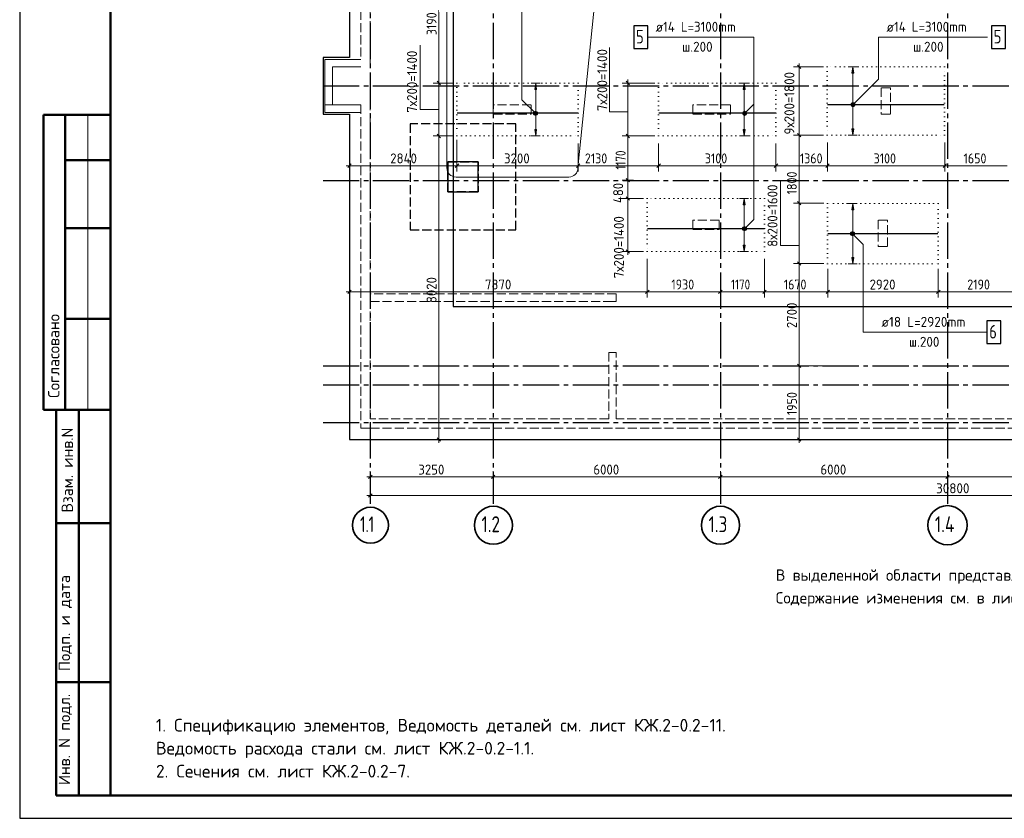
# Model space of a CAD drawing. Header units: millimetres. Extents: x 0 to 50400, y 0 to 35640.
# Tile 1 of 8: x 0 to 26019, y 0 to 21112. Entities that reach past the tile are written whole.
import ezdxf

# ---------------------------------------------------------------- set-up
doc = ezdxf.new("R2010")
doc.units = ezdxf.units.MM
for name, pattern in [('______2', [324, 240, -84]), ('______5', [1320, 960, -120, 120, -120]), ('______9', [120, 0, -120])]:
    doc.linetypes.add(name, pattern=pattern)
for name, color, linetype, lineweight in [('Standard', 7, 'Continuous', 25), ('ДОП Верх по Х', 7, 'Continuous', 25), ('ЖБ Лента фундамента под плитной частью', 52, 'Continuous', 50), ('ЖБ Пилон', 7, 'Continuous', 35), ('ЖБ Плита Фундамента верхний уровень', 7, 'Continuous', 35), ('ЖБ Стена верхний уровень', 7, 'Continuous', 35), ('Общий01', 7, 'Continuous', 13), ('Позиционная метка линия выноска', 7, 'Continuous', 13), ('Позиционная метка номер позиции', 7, 'Continuous', 13), ('Размерная линия_ общее', 7, 'Continuous', 13), ('Тени', 7, 'Continuous', 13)]:
    doc.layers.add(name, color=color, linetype=linetype, lineweight=lineweight)
doc.layers.add('Оси', color=7, linetype='______5', lineweight=13, true_color=0x656565)
doc.styles.add('ISOCPEUR', font='txt')

msp = doc.modelspace()

# ---------------------------------------------------------------- hatches: boundary and pattern name
at = {"layer": 'ДОП Верх по Х', "linetype": 'Continuous', "lineweight": 13, "transparency": 33554687}
for points in [[(22038, 19694), (22014, 19862), (21990, 19694)], [(13661, 19269), (13637, 19437), (13613, 19269)], [(19167, 19269), (19143, 19437), (19119, 19269)], [(19167, 16219), (19143, 16387), (19119, 16219)], [(22038, 16086), (22014, 16254), (21990, 16086)]]:
    msp.add_hatch(color=7, dxfattribs=at).paths.add_polyline_path(points)
for points in [[(22038, 18230), (22014, 18062), (21990, 18230)], [(13661, 18205), (13637, 18037), (13613, 18205)], [(19167, 18205), (19143, 18037), (19119, 18205)], [(19167, 15155), (19143, 14987), (19119, 15155)], [(22038, 14822), (22014, 14654), (21990, 14822)]]:
    msp.add_hatch(color=7, dxfattribs=at).paths.add_polyline_path(points, flags=16)
at = {"layer": 'Позиционная метка номер позиции', "linetype": 'Continuous', "lineweight": 13, "transparency": 33554687}
for points in [[(21967, 18876), (22057, 18824), (21981, 18901)], [(21967, 18849), (22033, 18810), (21967, 18876)], [(21967, 18876), (22033, 18810), (22057, 18824)], [(22005, 18810), (21967, 18849), (21981, 18824)], [(21967, 18849), (22005, 18810), (22033, 18810)], [(21981, 18901), (22071, 18849), (22005, 18914)], [(21981, 18901), (22057, 18824), (22071, 18849)], [(22005, 18914), (22071, 18849), (22071, 18876)], [(22005, 18914), (22071, 18876), (22033, 18914)], [(22033, 18914), (22071, 18876), (22057, 18901)], [(13593, 18599), (13645, 18689), (13579, 18624)], [(13579, 18624), (13645, 18689), (13617, 18689)], [(13579, 18624), (13617, 18689), (13579, 18651)], [(13579, 18651), (13617, 18689), (13593, 18676)], [(13593, 18599), (13669, 18676), (13645, 18689)], [(13617, 18585), (13669, 18676), (13593, 18599)], [(13617, 18585), (13683, 18651), (13669, 18676)], [(13645, 18585), (13683, 18651), (13617, 18585)], [(13645, 18585), (13683, 18624), (13683, 18651)], [(13683, 18624), (13645, 18585), (13669, 18599)], [(19107, 18651), (19197, 18599), (19120, 18676)], [(19107, 18624), (19172, 18585), (19107, 18651)], [(19107, 18651), (19172, 18585), (19197, 18599)], [(19145, 18585), (19107, 18624), (19120, 18599)], [(19107, 18624), (19145, 18585), (19172, 18585)], [(19120, 18676), (19210, 18624), (19145, 18689)], [(19120, 18676), (19197, 18599), (19210, 18624)], [(19145, 18689), (19210, 18624), (19210, 18651)], [(19145, 18689), (19210, 18651), (19172, 18689)], [(19172, 18689), (19210, 18651), (19197, 18676)], [(19101, 15601), (19191, 15549), (19115, 15626)], [(19115, 15626), (19205, 15574), (19140, 15639)], [(19115, 15626), (19191, 15549), (19205, 15574)], [(19140, 15639), (19205, 15574), (19205, 15601)], [(19140, 15639), (19205, 15601), (19167, 15639)], [(19167, 15639), (19205, 15601), (19191, 15626)], [(19101, 15574), (19167, 15535), (19101, 15601)], [(19101, 15601), (19167, 15535), (19191, 15549)], [(19140, 15535), (19101, 15574), (19115, 15549)], [(19101, 15574), (19140, 15535), (19167, 15535)], [(21956, 15468), (21994, 15506), (21970, 15492)], [(21994, 15506), (21956, 15468), (21956, 15440)], [(21994, 15506), (21956, 15440), (22022, 15506)], [(22022, 15506), (21956, 15440), (21970, 15416)], [(22022, 15506), (21970, 15416), (22046, 15492)], [(22046, 15492), (21970, 15416), (21994, 15402)], [(22046, 15492), (21994, 15402), (22060, 15468)], [(22060, 15468), (21994, 15402), (22022, 15402)], [(22060, 15468), (22022, 15402), (22060, 15440)], [(22060, 15440), (22022, 15402), (22046, 15416)]]:
    msp.add_hatch(color=7, dxfattribs=at).paths.add_polyline_path(points)

# ---------------------------------------------------------------- linework, layer by layer
at = {"layer": 'Standard', "color": 7, "linetype": 'Continuous', "lineweight": 25, "transparency": 33554687}
msp.add_line((2400, 35040), (2400, 1270), dxfattribs=at)
at = {"layer": 'Standard', "color": 7, "linetype": 'Continuous', "lineweight": 50, "transparency": 33554687}
for p, q in [((7, 18600), (0, 18600)), ((2400, 18600), (632, 18600)), ((632, 18600), (632, 10800)), ((632, 18600), (632, 10800)), ((1200, 18600), (1200, 10800)), ((2400, 17400), (1200, 17400)), ((2400, 15600), (1200, 15600)), ((2400, 13200), (1200, 13200)), ((0, 10800), (7, 10800)), ((632, 10800), (2400, 10800)), ((960, 600), (960, 10800)), ((960, 600), (960, 10800)), ((1560, 600), (1560, 10800)), ((960, 7800), (2400, 7800)), ((960, 3600), (2400, 3600)), ((2400, 600), (960, 600))]:
    msp.add_line(p, q, dxfattribs=at)
at = {"layer": 'Standard', "color": 7, "linetype": 'Continuous', "lineweight": 13, "transparency": 33554687}
msp.add_line((1800, 18600), (1800, 10800), dxfattribs=at)
at = {"layer": 'Standard', "color": 7, "linetype": 'Continuous', "lineweight": 25, "transparency": 33554687}
msp.add_lwpolyline([(0, 0), (50400, 0), (50400, 35640), (0, 35640), (0, 0)], close=True, dxfattribs=at)
at = {"layer": 'Standard', "color": 7, "linetype": 'Continuous', "lineweight": 50, "transparency": 33554687}
msp.add_lwpolyline([(2400, 35040), (49800, 35040), (49800, 600), (2400, 600), (2400, 35040)], close=True, dxfattribs=at)
at = {"layer": 'Standard', "color": 254, "linetype": 'Continuous', "lineweight": -3, "true_color": 0xc4c4ff, "transparency": 33554687}
msp.add_lwpolyline([(11455, 13532), (40318, 13532), (40318, 30092), (11455, 30092), (11455, 13532)], dxfattribs=at)
at = {"layer": 'ДОП Верх по Х', "color": 7, "linetype": 'Continuous', "lineweight": 13, "transparency": 33554687}
for p, q in [((22014, 19862), (21894, 19862)), ((22014, 19862), (21990, 19694)), ((22038, 19694), (22014, 19862)), ((22014, 19862), (22134, 19862)), ((22014, 19862), (22014, 19862)), ((21990, 19694), (22038, 19694)), ((22014, 18230), (22014, 19694)), ((13637, 19437), (13517, 19437)), ((13637, 19437), (13613, 19269)), ((13613, 19269), (13661, 19269)), ((13661, 19269), (13637, 19437)), ((13637, 19437), (13757, 19437)), ((13637, 19437), (13637, 19437)), ((13637, 18205), (13637, 19269)), ((19143, 19437), (19023, 19437)), ((19143, 19437), (19119, 19269)), ((19119, 19269), (19167, 19269)), ((19167, 19269), (19143, 19437)), ((19143, 19437), (19263, 19437)), ((19143, 19437), (19143, 19437)), ((19143, 18205), (19143, 19269)), ((22014, 18062), (21990, 18230)), ((21990, 18230), (22038, 18230)), ((22038, 18230), (22014, 18062)), ((13637, 18037), (13517, 18037)), ((13637, 18037), (13613, 18205)), ((13613, 18205), (13661, 18205)), ((13661, 18205), (13637, 18037)), ((13637, 18037), (13757, 18037)), ((13637, 18037), (13637, 18037)), ((19143, 18037), (19023, 18037)), ((19143, 18037), (19119, 18205)), ((19119, 18205), (19167, 18205)), ((19167, 18205), (19143, 18037)), ((19143, 18037), (19263, 18037)), ((19143, 18037), (19143, 18037)), ((22014, 18062), (21894, 18062)), ((22014, 18062), (22134, 18062)), ((22014, 18062), (22014, 18062)), ((19143, 16387), (19023, 16387)), ((19143, 16387), (19119, 16219)), ((19119, 16219), (19167, 16219)), ((19167, 16219), (19143, 16387)), ((19143, 16387), (19263, 16387)), ((19143, 16387), (19143, 16387)), ((19143, 15155), (19143, 16219)), ((22014, 16254), (21894, 16254)), ((22014, 16254), (21990, 16086)), ((22038, 16086), (22014, 16254)), ((22014, 16254), (22134, 16254)), ((22014, 16254), (22014, 16254)), ((21990, 16086), (22038, 16086)), ((22014, 14822), (22014, 16086)), ((19143, 14987), (19119, 15155)), ((19119, 15155), (19167, 15155)), ((19167, 15155), (19143, 14987)), ((19143, 14987), (19023, 14987)), ((19143, 14987), (19263, 14987)), ((19143, 14987), (19143, 14987)), ((22014, 14654), (21894, 14654)), ((22014, 14654), (21990, 14822)), ((21990, 14822), (22038, 14822)), ((22038, 14822), (22014, 14654)), ((22014, 14654), (22134, 14654)), ((22014, 14654), (22014, 14654))]:
    msp.add_line(p, q, dxfattribs=at)
at = {"layer": 'ДОП Верх по Х', "color": 7, "linetype": 'Continuous', "lineweight": 25, "transparency": 33554687}
for p, q in [((24433, 18862), (21347, 18862)), ((24433, 18862), (21347, 18862)), ((14746, 18637), (11564, 18637)), ((14746, 18637), (11564, 18637)), ((19978, 18637), (16892, 18637)), ((19978, 18637), (16892, 18637)), ((19678, 15587), (16592, 15587)), ((19678, 15587), (16592, 15587)), ((24261, 15454), (21359, 15454)), ((24261, 15454), (21359, 15454))]:
    msp.add_line(p, q, dxfattribs=at)
for points in [[(16227, 20351), (16599, 20351), (16599, 20951), (16227, 20951), (16227, 20351)], [(25676, 20351), (26048, 20351), (26048, 20951), (25676, 20951), (25676, 20351)], [(25559, 12551), (25931, 12551), (25931, 13151), (25559, 13151), (25559, 12551)]]:
    msp.add_lwpolyline(points, dxfattribs=at)
at = {"layer": 'ЖБ Лента фундамента под плитной частью', "color": 253, "linetype": '______2', "lineweight": -3, "true_color": 0xa0a0a0, "transparency": 33554687}
for p, q in [((13115, 18357), (10315, 18357)), ((10315, 18357), (10315, 15557)), ((13115, 15557), (13115, 18357)), ((11315, 17357), (12115, 17357)), ((11315, 16557), (11315, 17357)), ((12115, 17357), (12115, 16557)), ((12115, 16557), (11315, 16557)), ((10315, 15557), (13115, 15557))]:
    msp.add_line(p, q, dxfattribs=at)
at = {"layer": 'ЖБ Пилон', "color": 253, "linetype": '______2', "lineweight": 13, "true_color": 0xa0a0a0, "transparency": 33554687}
for p, q in [((23015, 19312), (22765, 19312)), ((22765, 19312), (22765, 18612)), ((23015, 18612), (23015, 19312)), ((13515, 18862), (12515, 18862)), ((12515, 18862), (12515, 18612)), ((13515, 18612), (13515, 18862)), ((18785, 18862), (17785, 18862)), ((17785, 18862), (17785, 18612)), ((18785, 18612), (18785, 18862)), ((12515, 18612), (13515, 18612)), ((17785, 18612), (18785, 18612)), ((22765, 18612), (23015, 18612)), ((18485, 15812), (17785, 15812)), ((17785, 15812), (17785, 15562)), ((18485, 15562), (18485, 15812)), ((22935, 15812), (22685, 15812)), ((22685, 15812), (22685, 15112)), ((22935, 15112), (22935, 15812)), ((17785, 15562), (18485, 15562)), ((22685, 15112), (22935, 15112))]:
    msp.add_line(p, q, dxfattribs=at)
at = {"layer": 'ЖБ Плита Фундамента верхний уровень', "color": 253, "linetype": 'Continuous', "lineweight": -3, "true_color": 0xa0a0a0, "transparency": 33554687}
for p, q in [((8715, 32912), (8715, 20112)), ((8015, 20112), (8015, 18612)), ((8715, 20112), (8015, 20112)), ((8015, 18612), (8715, 18612)), ((8715, 18612), (8715, 10012)), ((12115, 17357), (11315, 17357)), ((11315, 17357), (11315, 16557)), ((12115, 16557), (12115, 17357)), ((11315, 16557), (12115, 16557)), ((8715, 10012), (40215, 10012))]:
    msp.add_line(p, q, dxfattribs=at)
at = {"layer": 'ЖБ Стена верхний уровень', "color": 253, "linetype": '______2', "lineweight": 13, "true_color": 0xa0a0a0, "transparency": 33554687}
for p, q in [((9015, 32362), (9015, 20062)), ((9265, 19862), (9265, 32362)), ((9015, 20062), (8065, 20062)), ((8065, 20062), (8065, 19862)), ((8065, 19862), (8065, 18862)), ((8265, 18862), (8265, 19862)), ((8265, 19862), (9015, 19862)), ((8065, 18862), (8265, 18862)), ((9015, 18862), (8065, 18862)), ((8065, 18862), (8065, 18662)), ((9015, 18862), (9015, 10312)), ((9015, 18662), (9015, 18862)), ((9265, 13862), (9265, 18862)), ((8065, 18662), (9015, 18662)), ((15765, 13862), (9265, 13862)), ((15765, 13662), (15765, 13862)), ((9265, 13662), (15565, 13662)), ((9265, 10562), (9265, 13662)), ((15565, 13662), (15765, 13662)), ((15565, 12312), (15765, 12312)), ((15565, 12312), (15565, 10562)), ((15765, 10562), (15765, 12312)), ((15565, 10562), (9265, 10562)), ((33465, 10562), (15765, 10562)), ((9015, 10312), (9265, 10312)), ((9265, 10312), (40165, 10312))]:
    msp.add_line(p, q, dxfattribs=at)
at = {"layer": 'Общий01', "color": 240, "linetype": 'Continuous', "lineweight": 18, "transparency": 33554687}
for p, q in [((11290, 17192), (11290, 31424)), ((16193, 31424), (14753, 17192)), ((14513, 16952), (11530, 16952))]:
    msp.add_line(p, q, dxfattribs=at)
at = {"layer": 'Общий01', "color": 7, "linetype": 'Continuous', "lineweight": 13, "transparency": 33554687}
for points in [[(11076, 18737), (10586, 18737), (10586, 20435)], [(16072, 18677), (15582, 18677), (15582, 20375)], [(20597, 15138), (20107, 15138), (20107, 16836)]]:
    msp.add_lwpolyline(points, dxfattribs=at)
at = {"layer": 'Общий01', "color": 240, "linetype": 'Continuous', "lineweight": 18, "transparency": 33554687}
for centre, start, end in [((11530, 17192), 180, 270), ((14513, 17192), 270, 0)]:
    msp.add_arc(centre, 240, start, end, dxfattribs=at)
at = {"layer": 'Оси', "color": 8, "linetype": '______5', "lineweight": -3, "transparency": 33554687}
for p, q in [((9265, 32912), (9265, 8317)), ((12515, 32912), (12515, 8317)), ((18515, 32912), (18515, 8317)), ((24515, 32912), (24515, 8317)), ((8015, 19362), (42963, 19362)), ((8015, 16862), (42963, 16862)), ((8015, 11962), (42963, 11962)), ((8015, 11462), (42963, 11462)), ((8015, 10462), (42963, 10462))]:
    msp.add_line(p, q, dxfattribs=at)
at = {"layer": 'Оси', "color": 7, "linetype": 'Continuous', "lineweight": 35, "transparency": 33554687}
for centre, radius in [((9268, 7747), 475), ((12518, 7747), 503), ((18518, 7747), 503), ((24518, 7747), 518)]:
    msp.add_circle(centre, radius, dxfattribs=at)
at = {"layer": 'Позиционная метка линия выноска', "color": 7, "linetype": 'Continuous', "lineweight": 18, "transparency": 33554687}
for p, q in [((8065, 18662), (8065, 20062)), ((8065, 20062), (8385, 20062)), ((9015, 20062), (8365, 20062)), ((9015, 19862), (8265, 19862)), ((8265, 19862), (8265, 18862)), ((8265, 18862), (9015, 18862)), ((9015, 18662), (8065, 18662))]:
    msp.add_line(p, q, dxfattribs=at)
at = {"layer": 'Позиционная метка номер позиции', "color": 7, "linetype": 'Continuous', "lineweight": 13, "transparency": 33554687}
for p, q in [((21981, 18901), (21981, 18901)), ((21981, 18824), (21981, 18824)), ((22057, 18901), (22057, 18901)), ((22057, 18824), (22057, 18824)), ((13593, 18676), (13593, 18676)), ((13593, 18599), (13593, 18599)), ((13669, 18676), (13669, 18676)), ((13669, 18599), (13669, 18599)), ((19120, 18676), (19120, 18676)), ((19120, 18599), (19120, 18599)), ((19197, 18676), (19197, 18676)), ((19197, 18599), (19197, 18599)), ((19115, 15626), (19115, 15626)), ((19191, 15626), (19191, 15626)), ((19115, 15549), (19115, 15549)), ((19191, 15549), (19191, 15549)), ((21970, 15492), (21970, 15492)), ((21970, 15416), (21970, 15416)), ((22046, 15492), (22046, 15492)), ((22046, 15416), (22046, 15416))]:
    msp.add_line(p, q, dxfattribs=at)
for points in [[(13631, 18637), (13272, 18997), (13272, 23619)], [(19159, 18637), (19399, 18878), (19399, 20651), (16599, 20651)], [(22019, 18862), (22698, 19541), (22698, 20651), (25578, 20651)], [(19153, 15587), (19399, 15833), (19399, 18878)], [(22008, 15454), (22291, 15171), (22291, 12851), (25559, 12851)]]:
    msp.add_lwpolyline(points, dxfattribs=at)
for centre in [(22019, 18862), (13631, 18637), (19159, 18637), (19153, 15587), (22008, 15454)]:
    msp.add_circle(centre, 54, dxfattribs=at)
at = {"layer": 'Размерная линия_ общее', "color": 7, "linetype": 'Continuous', "lineweight": 13, "transparency": 33554687}
for p, q in [((11076, 19437), (11076, 22627)), ((20597, 19862), (20447, 19862)), ((20597, 19862), (20597, 19952)), ((20597, 19862), (20747, 19862)), ((20597, 19862), (21240, 19862)), ((20597, 18062), (20597, 19862)), ((16072, 19437), (16072, 19527)), ((11076, 19437), (10926, 19437)), ((11076, 19437), (11226, 19437)), ((11076, 19437), (11455, 19437)), ((11076, 18037), (11076, 19437)), ((16072, 19437), (15922, 19437)), ((16072, 19437), (16222, 19437)), ((16072, 19437), (16785, 19437)), ((11076, 18037), (10926, 18037)), ((11076, 18037), (11226, 18037)), ((11076, 18037), (11455, 18037)), ((16072, 18037), (15922, 18037)), ((16072, 18037), (15922, 18037)), ((16072, 18037), (16072, 18127)), ((16072, 18037), (16222, 18037)), ((16072, 18037), (16785, 18037)), ((16072, 18037), (16072, 17947)), ((16072, 18037), (16222, 18037)), ((16072, 18037), (16272, 18037)), ((16072, 16867), (16072, 18037)), ((20597, 18062), (20447, 18062)), ((20597, 18062), (20747, 18062)), ((20597, 18062), (21240, 18062)), ((20597, 16263), (20597, 18062)), ((8715, 17252), (8625, 17252)), ((8715, 17252), (8715, 17402)), ((8715, 17252), (8715, 17102)), ((8715, 17252), (8715, 16962)), ((8715, 17252), (11555, 17252)), ((11555, 17252), (11555, 17402)), ((11555, 17252), (11555, 17102)), ((11555, 17252), (14755, 17252)), ((14755, 17252), (14755, 17402)), ((14755, 17252), (14755, 17102)), ((14755, 17252), (16885, 17252)), ((16885, 17252), (16885, 17402)), ((16885, 17252), (16885, 17102)), ((16885, 17252), (19985, 17252)), ((19985, 17252), (19985, 17402)), ((19985, 17252), (19985, 17102)), ((19985, 17252), (21345, 17252)), ((21345, 17252), (21345, 17402)), ((21345, 17252), (21345, 17102)), ((21345, 17252), (24445, 17252)), ((24445, 17252), (24445, 17402)), ((24445, 17252), (24445, 17102)), ((24445, 17252), (26095, 17252)), ((16072, 16867), (15922, 16867)), ((16072, 16867), (16222, 16867)), ((16072, 16867), (16072, 16867)), ((16072, 16387), (16072, 16867)), ((16072, 16387), (15922, 16387)), ((16072, 16387), (16222, 16387)), ((16072, 16387), (16485, 16387)), ((16072, 14987), (16072, 16387)), ((20597, 16263), (20447, 16263)), ((20597, 16263), (20747, 16263)), ((20597, 16263), (21250, 16263)), ((20597, 14663), (20597, 16263)), ((16072, 14987), (15922, 14987)), ((16072, 14987), (16222, 14987)), ((16072, 14987), (16485, 14987)), ((16072, 14987), (16072, 14897)), ((20597, 14663), (20447, 14663)), ((20597, 14663), (20747, 14663)), ((20597, 14663), (21250, 14663)), ((20597, 11963), (20597, 14663)), ((8715, 13919), (8715, 14069)), ((16585, 13919), (16585, 14069)), ((18515, 13919), (18515, 14069)), ((19685, 13919), (19685, 14069)), ((21355, 13919), (21355, 14069)), ((24275, 13919), (24275, 14069)), ((8715, 13919), (8625, 13919)), ((8715, 13919), (8715, 13769)), ((8715, 13919), (8715, 13919)), ((8715, 13919), (16585, 13919)), ((16585, 13919), (16585, 13769)), ((16585, 13919), (18515, 13919)), ((18515, 13919), (18515, 13769)), ((18515, 13919), (18515, 13919)), ((18515, 13919), (19685, 13919)), ((19685, 13919), (19685, 13769)), ((19685, 13919), (21355, 13919)), ((21355, 13919), (21355, 13769)), ((21355, 13919), (24275, 13919)), ((24275, 13919), (24275, 13769)), ((24275, 13919), (26465, 13919)), ((20597, 11963), (20447, 11963)), ((20597, 11963), (20747, 11963)), ((20597, 11963), (21574, 11963)), ((11076, 10012), (9365, 10012)), ((11076, 10012), (10926, 10012)), ((11076, 10012), (11226, 10012)), ((11076, 10012), (11076, 9922)), ((20597, 10013), (20447, 10013)), ((20597, 10013), (20747, 10013)), ((20597, 10013), (24415, 10013)), ((20597, 10013), (20597, 9923)), ((9265, 9027), (9265, 9177)), ((12515, 9027), (12515, 9177)), ((18515, 9027), (18515, 9177)), ((24515, 9027), (24515, 9177)), ((9265, 9027), (9175, 9027)), ((9265, 9027), (9265, 8877)), ((9265, 9027), (12515, 9027)), ((12515, 9027), (12515, 8877)), ((12515, 9027), (18515, 9027)), ((18515, 9027), (18515, 8877)), ((18515, 9027), (24515, 9027)), ((24515, 9027), (24515, 8877)), ((24515, 9027), (30215, 9027)), ((9265, 8532), (9265, 8682)), ((9265, 8532), (9175, 8532)), ((9265, 8532), (9265, 8382)), ((9265, 8532), (9265, 8438)), ((9265, 8532), (40065, 8532))]:
    msp.add_line(p, q, dxfattribs=at)
at = {"layer": 'Размерная линия_ общее', "color": 7, "linetype": 'Continuous', "lineweight": 25, "transparency": 33554687}
for p, q in [((20642, 19817), (20552, 19907)), ((11121, 19392), (11031, 19482)), ((16117, 19392), (16027, 19482)), ((11121, 17992), (11031, 18082)), ((16117, 17992), (16027, 18082)), ((16117, 17992), (16027, 18082)), ((20642, 18017), (20552, 18107)), ((8670, 17207), (8760, 17297)), ((11510, 17207), (11600, 17297)), ((14710, 17207), (14800, 17297)), ((16840, 17207), (16930, 17297)), ((19940, 17207), (20030, 17297)), ((21300, 17207), (21390, 17297)), ((24400, 17207), (24490, 17297)), ((16117, 16822), (16027, 16912)), ((16117, 16342), (16027, 16432)), ((20642, 16218), (20552, 16308)), ((16117, 14942), (16027, 15032)), ((20642, 14618), (20552, 14708)), ((8670, 13874), (8760, 13964)), ((16540, 13874), (16630, 13964)), ((18470, 13874), (18560, 13964)), ((19640, 13874), (19730, 13964)), ((21310, 13874), (21400, 13964)), ((24230, 13874), (24320, 13964)), ((20642, 11918), (20552, 12008)), ((11121, 9967), (11031, 10057)), ((20642, 9968), (20552, 10058)), ((9220, 8982), (9310, 9072)), ((12470, 8982), (12560, 9072)), ((18470, 8982), (18560, 9072)), ((24470, 8982), (24560, 9072)), ((9220, 8487), (9310, 8577))]:
    msp.add_line(p, q, dxfattribs=at)
at = {"layer": 'Размерная линия_ общее', "color": 7, "linetype": 'Continuous', "lineweight": 13, "transparency": 33554687}
for points in [[(16072, 18037), (16072, 18813), (16072, 18813), (16072, 19437)], [(11076, 10012), (11076, 13512), (11076, 13512), (11076, 18037)], [(11555, 17252), (11555, 17272), (11555, 17272), (11555, 17272), (11555, 17272), (11555, 17272), (11555, 17272), (11555, 17272), (11555, 17272), (11555, 17272), (11555, 17272), (11555, 17272), (11555, 17272), (11555, 17272), (11555, 17272), (11555, 17272), (11555, 17272), (11555, 17272), (11555, 17272), (11555, 17272), (11555, 17272), (11555, 17272), (11555, 17272), (11555, 17937)], [(14755, 17252), (14755, 17272), (14755, 17272), (14755, 17272), (14755, 17272), (14755, 17272), (14755, 17272), (14755, 17272), (14755, 17272), (14755, 17272), (14755, 17272), (14755, 17272), (14755, 17272), (14755, 17272), (14755, 17272), (14755, 17272), (14755, 17272), (14755, 17272), (14755, 17272), (14755, 17272), (14755, 17272), (14755, 17837)], [(16885, 17252), (16885, 17272), (16885, 17272), (16885, 17272), (16885, 17272), (16885, 17272), (16885, 17272), (16885, 17272), (16885, 17272), (16885, 17272), (16885, 17272), (16885, 17272), (16885, 17272), (16885, 17272), (16885, 17272), (16885, 17272), (16885, 17272), (16885, 17272), (16885, 17272), (16885, 17837)], [(19985, 17252), (19985, 17272), (19985, 17272), (19985, 17272), (19985, 17272), (19985, 17272), (19985, 17272), (19985, 17272), (19985, 17272), (19985, 17272), (19985, 17272), (19985, 17272), (19985, 17272), (19985, 17272), (19985, 17272), (19985, 17272), (19985, 17272), (19985, 17837)], [(21345, 17252), (21345, 17272), (21345, 17272), (21345, 17272), (21345, 17272), (21345, 17272), (21345, 17272), (21345, 17272), (21345, 17272), (21345, 17272), (21345, 17272), (21345, 17272), (21345, 17272), (21345, 17272), (21345, 17272), (21345, 17862)], [(24445, 17252), (24445, 17272), (24445, 17272), (24445, 17272), (24445, 17272), (24445, 17272), (24445, 17272), (24445, 17272), (24445, 17272), (24445, 17272), (24445, 17272), (24445, 17272), (24445, 17272), (24445, 17862)], [(16585, 13919), (16585, 13940), (16585, 13940), (16585, 13940), (16585, 13940), (16585, 13940), (16585, 13940), (16585, 13940), (16585, 13940), (16585, 13940), (16585, 13940), (16585, 13940), (16585, 13940), (16585, 13940), (16585, 13940), (16585, 13940), (16585, 13940), (16585, 13940), (16585, 13940), (16585, 13940), (16585, 13940), (16585, 14787)], [(19685, 13919), (19685, 13940), (19685, 13940), (19685, 13940), (19685, 13940), (19685, 13940), (19685, 13940), (19685, 13940), (19685, 13940), (19685, 13940), (19685, 13940), (19685, 13940), (19685, 13940), (19685, 13940), (19685, 13940), (19685, 13940), (19685, 13940), (19685, 14787)], [(21355, 13919), (21355, 13940), (21355, 13940), (21355, 13940), (21355, 13940), (21355, 13940), (21355, 13940), (21355, 13940), (21355, 13940), (21355, 13940), (21355, 13940), (21355, 13940), (21355, 13940), (21355, 13940), (21355, 13940), (21355, 14525)], [(24275, 13919), (24275, 13940), (24275, 13940), (24275, 13940), (24275, 13940), (24275, 13940), (24275, 13940), (24275, 13940), (24275, 13940), (24275, 13940), (24275, 13940), (24275, 13940), (24275, 13940), (24275, 14525)], [(20597, 10013), (20597, 10565), (20597, 10565), (20597, 11963)]]:
    msp.add_lwpolyline(points, dxfattribs=at)
at = {"layer": 'Тени', "color": 7, "linetype": '______9', "lineweight": 13, "transparency": 33554687}
for p, q in [((21340, 19862), (21340, 18062)), ((24440, 19862), (21340, 19862)), ((24440, 18062), (24440, 19862)), ((11555, 19437), (11555, 18037)), ((14755, 19437), (11555, 19437)), ((14755, 18037), (14755, 19437)), ((16885, 19437), (16885, 18037)), ((19985, 19437), (16885, 19437)), ((19985, 18037), (19985, 19437)), ((11555, 18037), (14755, 18037)), ((16885, 18037), (19985, 18037)), ((21340, 18062), (24440, 18062)), ((16585, 16387), (16585, 14987)), ((19685, 16387), (16585, 16387)), ((19685, 14987), (19685, 16387)), ((21350, 16254), (21350, 14654)), ((24270, 16254), (21350, 16254)), ((24270, 14654), (24270, 16254)), ((16585, 14987), (19685, 14987)), ((21350, 14654), (24270, 14654))]:
    msp.add_line(p, q, dxfattribs=at)

# ---------------------------------------------------------------- texts
at = {"layer": 'Standard', "color": 7, "linetype": 'Continuous', "lineweight": 50, "transparency": 33554687, "char_height": 300, "attachment_point": 7, "rotation": 90, "style": 'ISOCPEUR'}
for s, insert, width in [('\\A1;{\\fISOCPEUR|i0|b0;\\H300.000000;\\W1.000000;\\C7;Согласовано}\\P', (1050, 11114), 2486.25), ('\\A1;{\\fISOCPEUR|i0|b0;\\H300.000000;\\W1.000000;\\C7;Взам. инв.N}\\P', (1408, 8083), 2290.92), ('\\A1;{\\fISOCPEUR|i0|b0;\\H300.000000;\\W1.000000;\\C7;Подп. и дата}\\P', (1379, 3891), 2636.47), ('\\A1;{\\fISOCPEUR|i0|b0;\\H300.000000;\\W1.000000;\\C7;Инв. N подл.}\\P', (1379, 881), 2426.15)]:
    msp.add_mtext(s, dxfattribs=dict(at, insert=insert, width=width))
at = {"layer": 'Standard', "color": 7, "linetype": 'Continuous', "lineweight": 18, "transparency": 33554687, "insert": (19980, 6580), "char_height": 300, "width": 13865.25, "attachment_point": 1, "line_spacing_factor": 1.204819}
msp.add_mtext('\\A1;{\\fISOCPEUR|i0|b0;\\H300.000000;\\W1.000000;\\C7;В выделенной области представлена замененная ( актуальная) версия.}\\P{\\fISOCPEUR|i0|b0;\\H300.000000;\\W1.000000;\\C7;Содержание изменения см. в листе разрешения на внесение изменений}\\P', dxfattribs=at)
at = {"layer": 'Standard', "color": 7, "linetype": 'Continuous', "lineweight": 13, "transparency": 33554687, "insert": (3600, 2629), "char_height": 336, "width": 15109.08, "attachment_point": 1, "line_spacing_factor": 1.084337}
msp.add_mtext('\\A1;{\\fISOCPEUR|i0|b0;\\H335.999994;\\W1.000000;\\C7;1. Спецификацию элементов, Ведомость деталей см. лист КЖ.2-0.2-11.}\\P{\\fISOCPEUR|i0|b0;\\H335.999994;\\W1.000000;\\C7;Ведомость расхода стали см. лист КЖ.2-0.2-1.1.}\\P{\\fISOCPEUR|i0|b0;\\H335.999994;\\W1.000000;\\C7;2. Сечения см. лист КЖ.2-0.2-7.}\\P', dxfattribs=at)
at = {"layer": 'ДОП Верх по Х', "color": 7, "linetype": 'Continuous', "lineweight": 13, "transparency": 33554687, "attachment_point": 7, "style": 'ISOCPEUR'}
for s, insert, char_height, width in [('\\W0.78;5', (16287, 20483), 360, 391.69), ('\\W0.94;ø14 L=3100mm ', (16804, 20792), 264, 2551.79), ('\\W0.94;ø14 L=3100mm ', (22907, 20792), 264, 2551.79), ('\\W0.78;5', (25736, 20483), 360, 391.69), ('\\W0.95;ш.200 ', (17504, 20264), 264, 1154.56), ('\\W0.95;ш.200 ', (23607, 20264), 264, 1154.56), ('\\W0.96;ø18 L=2920mm ', (22771, 12992), 264, 2580.63), ('\\W0.78;6', (25619, 12683), 360, 391.68), ('\\W0.95;ш.200 ', (23497, 12464), 264, 1154.56)]:
    msp.add_mtext(s, dxfattribs=dict(at, insert=insert, char_height=char_height, width=width))
at = {"layer": 'Оси', "color": 7, "linetype": 'Continuous', "lineweight": 35, "transparency": 33554687, "char_height": 420, "attachment_point": 7, "style": 'ISOCPEUR'}
for s, insert, width in [('\\W0.68;1.1', (8995, 7564), 689.48), ('\\W0.79;1.2', (12203, 7564), 795.31), ('\\W0.79;1.3', (18203, 7564), 795.31), ('\\W0.80;1.4', (24182, 7564), 839.61)]:
    msp.add_mtext(s, dxfattribs=dict(at, insert=insert, width=width))
at = {"layer": 'Размерная линия_ общее', "color": 7, "linetype": 'Continuous', "lineweight": 25, "transparency": 33554687, "char_height": 264, "attachment_point": 7, "rotation": 90, "style": 'ISOCPEUR'}
for s, insert, width in [('\\W0.87;3190', (11016, 20702), 800.28), ('\\W0.94;7х200=1400', (10500, 18652), 1945), ('\\W0.94;7х200=1400', (15526, 18694), 1945.01), ('\\W0.94;9х200=1800', (20471, 18078), 1918.45), ('\\W0.80;1170', (16012, 17149), 738.86), ('\\W0.87;1800', (20537, 16493), 800.29), ('\\W0.94;8х200=1600', (20025, 15107), 1918.46), ('\\W0.92;480', (15947, 16265), 701.33), ('\\W0.94;7х200=1400', (15966, 14277), 1945), ('\\W0.93;8020', (11016, 13618), 861.71), ('\\W0.93;2700', (20537, 12957), 861.72), ('\\W0.87;1950', (20537, 10658), 800.29)]:
    msp.add_mtext(s, dxfattribs=dict(at, insert=insert, width=width))
at = {"layer": 'Размерная линия_ общее', "color": 7, "linetype": 'Continuous', "lineweight": 25, "transparency": 33554687, "char_height": 264, "attachment_point": 7, "style": 'ISOCPEUR'}
for s, insert, width in [('\\W0.93;2840', (9791, 17312), 888.46), ('\\W0.93;3200', (12799, 17312), 861.73), ('\\W0.87;2130', (14935, 17312), 800.28), ('\\W0.87;3100', (18105, 17312), 800.28), ('\\W0.87;1360', (20615, 17312), 800.28), ('\\W0.87;3100', (22565, 17312), 800.28), ('\\W0.87;1650', (24940, 17312), 800.29), ('\\W0.93;7870', (12294, 13979), 861.71), ('\\W0.87;1930', (17220, 13979), 800.28), ('\\W0.80;1170', (18797, 13979), 738.85), ('\\W0.87;1670', (20190, 13979), 800.28), ('\\W0.93;2920', (22459, 13979), 861.71), ('\\W0.87;2190', (25040, 13979), 800.28), ('\\W0.93;3250', (10534, 9087), 861.71), ('\\W0.93;6000', (15159, 9087), 861.72), ('\\W0.93;6000', (21159, 9087), 861.71), ('\\W0.95;30800', (24216, 8592), 1048.03)]:
    msp.add_mtext(s, dxfattribs=dict(at, insert=insert, width=width))

doc.saveas('drawing.dxf')
